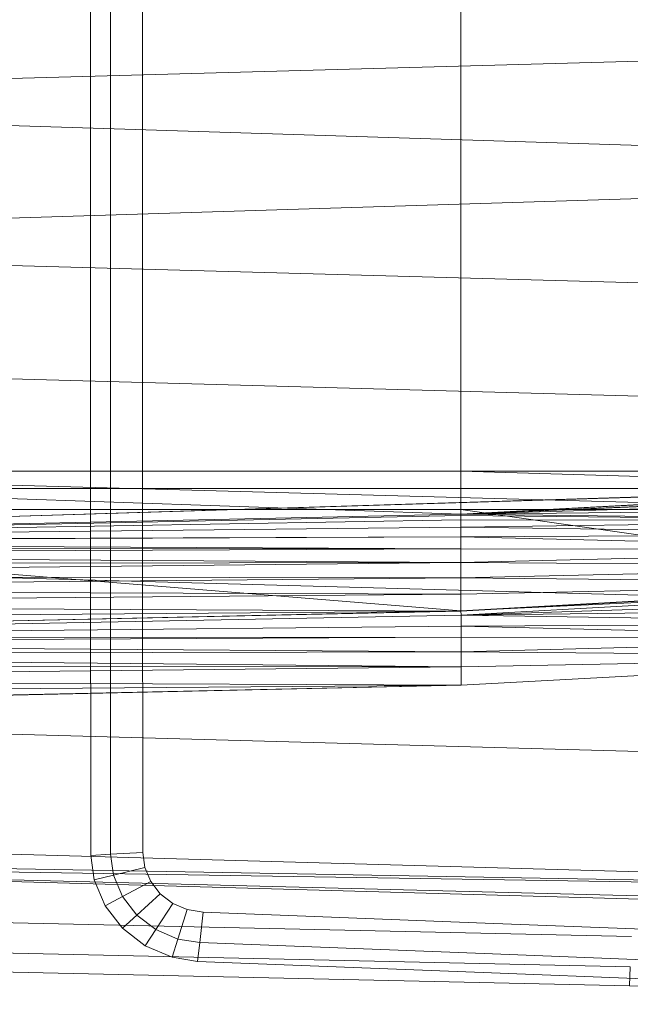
# Model space of a CAD drawing. Header units: metres. Extents: x 397.7 to 427.5, y 12.7 to 28.4.
# Tile 48 of 85: x 407.736 to 407.872, y 26.125 to 26.345. Entities that reach past the tile are written whole.
import ezdxf

# ---------------------------------------------------------------- set-up
doc = ezdxf.new("R2010")
doc.units = ezdxf.units.M
doc.layers.add('A-DETL-____-MBND', color=7, linetype='Continuous', lineweight=18)

# ---------------------------------------------------------------- blocks, each defined once
blk = doc.blocks.new('Family - Inodor P4-153813-07_PCI_P4')
at = {"layer": 'A-DETL-____-MBND', "color": 253, "true_color": 0xaaaaaa}
for p, q in [((0.19876, 0.12377), (0.19876, 0.27623)), ((0.19876, 0.12377), (0.19876, 0.27623)), ((0.2032, 0.12377), (0.2032, 0.27623)), ((0.2032, 0.12377), (0.2032, 0.27623)), ((0.2104, 0.27622), (0.2104, 0.12377)), ((0.2104, 0.27622), (0.2104, 0.12377)), ((0.2104, 0.27622), (0.2104, 0.12377)), ((0.2104, 0.12377), (0.2104, 0.27622)), ((0.28176, 0.26697), (0.28176, 0.13288)), ((0.28176, 0.13288), (0.28176, 0.26697)), ((0.28176, 0.13288), (0.28176, 0.26697)), ((0.28176, 0.13288), (0.28176, 0.26697)), ((0.51095, 0.22997), (0.00127, 0.2159)), ((0.51095, 0.19991), (0.00127, 0.2159)), ((0.51095, 0.19991), (0.00127, 0.18393)), ((0.51095, 0.16986), (0.00127, 0.18393)), ((0.51095, 0.14444), (0.00127, 0.15852)), ((0.51095, 0.12067), (0.00127, 0.13475)), ((0.52327, 0.1334), (0.00127, 0.11723)), ((0.00186, 0.13288), (0.28176, 0.13288)), ((0.28176, 0.13288), (0.00186, 0.13288)), ((0.28176, 0.13288), (0.00186, 0.13288)), ((0.28176, 0.13288), (0.00186, 0.13288)), ((0.28176, 0.12326), (0.00186, 0.13288)), ((0.28176, 0.12326), (0.00186, 0.13288)), ((0.00187, 0.11726), (0.52327, 0.1334)), ((0.00187, 0.11726), (0.52327, 0.1334)), ((0.00187, 0.11726), (0.51154, 0.13288)), ((0.00187, 0.11726), (0.51154, 0.13288)), ((0.28176, 0.13288), (0.39665, 0.13288)), ((0.28176, 0.13288), (0.28176, 0.12899)), ((0.39665, 0.13288), (0.28176, 0.13288)), ((0.28176, 0.12899), (0.28176, 0.13288)), ((0.39665, 0.13288), (0.28176, 0.13288)), ((0.28176, 0.13288), (0.28176, 0.12326)), ((0.39665, 0.1296), (0.28176, 0.13288)), ((0.39665, 0.13288), (0.28176, 0.13288)), ((0.39665, 0.1296), (0.28176, 0.13288)), ((0.28176, 0.12326), (0.28176, 0.13288)), ((0.28176, 0.12326), (0.51154, 0.13288)), ((0.28176, 0.12326), (0.51154, 0.13288)), ((0.00186, 0.12899), (0.28176, 0.12899)), ((0.28176, 0.12899), (0.00186, 0.12899)), ((0.39665, 0.1296), (0.28176, 0.12326)), ((0.28176, 0.12326), (0.39665, 0.1296)), ((0.28176, 0.12326), (0.39665, 0.1296)), ((0.28176, 0.12326), (0.39665, 0.1296)), ((0.39665, 0.12929), (0.28176, 0.12326)), ((0.28176, 0.12326), (0.39665, 0.12929)), ((0.28176, 0.12899), (0.39665, 0.12899)), ((0.28176, 0.12899), (0.28176, 0.12431)), ((0.39665, 0.12899), (0.28176, 0.12899)), ((0.28176, 0.12431), (0.28176, 0.12899)), ((0.39665, 0.12831), (0.28176, 0.12326)), ((0.28176, 0.12326), (0.39665, 0.12831)), ((0.39665, 0.12671), (0.28176, 0.12326)), ((0.28176, 0.12326), (0.39665, 0.12671)), ((0.00186, 0.12431), (0.28176, 0.12431)), ((0.28176, 0.12431), (0.00186, 0.12431)), ((0.28175, 0.10165), (0.00186, 0.12431)), ((0.28175, 0.10165), (0.00186, 0.12431)), ((0.1988, 0.04683), (0.19876, 0.12377)), ((0.1988, 0.04683), (0.19876, 0.12377)), ((0.20325, 0.0471), (0.2032, 0.12377)), ((0.20325, 0.0471), (0.2032, 0.12377)), ((0.2104, 0.12377), (0.21044, 0.04754)), ((0.2104, 0.12377), (0.21044, 0.04754)), ((0.2104, 0.12377), (0.21044, 0.04754)), ((0.21044, 0.04754), (0.2104, 0.12377)), ((0.28176, 0.12431), (0.28175, 0.10165)), ((0.28175, 0.10165), (0.28176, 0.12431)), ((0.39665, 0.12454), (0.28176, 0.12326)), ((0.28176, 0.12326), (0.39665, 0.12454)), ((0.28176, 0.12431), (0.39665, 0.12431)), ((0.39665, 0.12431), (0.28176, 0.12431)), ((0.39665, 0.10799), (0.28176, 0.12431)), ((0.39665, 0.10799), (0.28176, 0.12431)), ((0.28176, 0.12326), (0.00187, 0.11726)), ((0.00187, 0.11726), (0.28176, 0.12326)), ((0.00187, 0.11726), (0.28176, 0.12326)), ((0.00187, 0.11726), (0.28176, 0.12326)), ((0.28176, 0.12295), (0.00187, 0.11726)), ((0.00187, 0.11726), (0.28176, 0.12295)), ((0.28176, 0.12197), (0.00187, 0.11726)), ((0.00187, 0.11726), (0.28176, 0.12197)), ((0.39665, 0.12186), (0.28176, 0.12326)), ((0.39665, 0.12186), (0.28176, 0.12326)), ((0.28176, 0.12295), (0.28176, 0.12326)), ((0.28176, 0.12295), (0.28176, 0.12326)), ((0.39665, 0.12186), (0.28176, 0.12295)), ((0.39665, 0.12186), (0.28176, 0.12295)), ((0.28176, 0.12197), (0.28176, 0.12295)), ((0.28176, 0.12197), (0.28176, 0.12295)), ((0.39665, 0.12186), (0.28176, 0.12197)), ((0.39665, 0.12186), (0.28176, 0.12197)), ((0.28176, 0.12037), (0.28176, 0.12197)), ((0.28176, 0.12037), (0.28176, 0.12197)), ((0.39665, 0.12186), (0.28176, 0.12037)), ((0.28176, 0.12037), (0.39665, 0.12186)), ((0.28176, 0.12037), (0.00187, 0.11726)), ((0.00187, 0.11726), (0.28176, 0.12037)), ((0.39665, 0.11876), (0.28176, 0.12037)), ((0.39665, 0.11876), (0.28176, 0.12037)), ((0.28176, 0.11819), (0.28176, 0.12037)), ((0.28176, 0.11819), (0.28176, 0.12037)), ((0.28176, 0.11819), (0.00187, 0.11726)), ((0.00187, 0.11694), (0.28176, 0.11819)), ((0.00187, 0.11726), (0.28176, 0.11819)), ((0.00187, 0.11694), (0.28176, 0.11819)), ((0.28176, 0.11552), (0.00187, 0.11694)), ((0.28176, 0.11552), (0.00187, 0.11694)), ((0.39665, 0.11876), (0.28176, 0.11819)), ((0.28176, 0.11819), (0.39665, 0.11876)), ((0.39665, 0.11533), (0.28176, 0.11819)), ((0.28176, 0.11552), (0.28176, 0.11819)), ((0.39665, 0.11533), (0.28176, 0.11819)), ((0.28176, 0.11552), (0.28176, 0.11819)), ((0.28176, 0.11552), (0.00187, 0.11596)), ((0.28176, 0.11552), (0.00187, 0.11596)), ((0.28176, 0.11552), (0.00187, 0.11436)), ((0.00187, 0.11436), (0.28176, 0.11552)), ((0.39665, 0.11533), (0.28176, 0.11552)), ((0.39665, 0.11533), (0.28176, 0.11552)), ((0.28176, 0.11242), (0.28176, 0.11552)), ((0.28176, 0.11242), (0.28176, 0.11552)), ((0.39665, 0.11533), (0.28176, 0.11242)), ((0.28176, 0.11242), (0.39665, 0.11533)), ((0.51095, 0.09991), (0.00127, 0.11399)), ((0.28176, 0.11242), (0.00187, 0.11436)), ((0.28176, 0.11242), (0.00187, 0.11436)), ((0.28176, 0.11242), (0.00187, 0.11219)), ((0.00187, 0.10951), (0.28176, 0.11242)), ((0.00187, 0.11219), (0.28176, 0.11242)), ((0.00187, 0.10951), (0.28176, 0.11242)), ((0.39665, 0.11167), (0.28176, 0.11242)), ((0.39665, 0.11167), (0.28176, 0.11242)), ((0.28176, 0.10898), (0.28176, 0.11242)), ((0.28176, 0.10898), (0.28176, 0.11242)), ((0.39665, 0.11167), (0.28176, 0.10898)), ((0.28176, 0.10898), (0.39665, 0.11167)), ((0.28176, 0.10898), (0.00187, 0.10951)), ((0.28176, 0.10898), (0.00187, 0.10951)), ((0.28176, 0.10898), (0.00187, 0.10641)), ((0.00187, 0.10641), (0.28176, 0.10898)), ((0.39665, 0.1079), (0.28176, 0.10898)), ((0.39665, 0.1079), (0.28176, 0.10898)), ((0.28176, 0.10533), (0.28176, 0.10898)), ((0.28176, 0.10533), (0.28176, 0.10898)), ((0.28176, 0.10533), (0.00187, 0.10641)), ((0.28176, 0.10533), (0.00187, 0.10641)), ((0.39665, 0.10799), (0.28175, 0.10165)), ((0.28175, 0.10165), (0.39665, 0.10799)), ((0.3967, 0.10699), (0.28175, 0.10165)), ((0.28175, 0.10165), (0.3967, 0.10699)), ((0.39665, 0.1079), (0.28176, 0.10533)), ((0.28176, 0.10156), (0.39665, 0.1079)), ((0.28176, 0.10533), (0.39665, 0.1079)), ((0.28181, 0.10065), (0.3967, 0.10699)), ((0.28181, 0.10065), (0.3967, 0.10699)), ((0.28176, 0.10533), (0.00187, 0.10298)), ((0.00187, 0.10298), (0.28176, 0.10533)), ((0.28176, 0.10156), (0.28176, 0.10533)), ((0.28176, 0.10156), (0.28176, 0.10533)), ((0.3967, 0.10454), (0.28181, 0.10065)), ((0.28181, 0.10065), (0.3967, 0.10454)), ((0.28176, 0.10156), (0.00127, 0.09542)), ((0.28176, 0.10156), (0.00187, 0.10298)), ((0.28176, 0.10156), (0.00187, 0.10298)), ((0.28176, 0.10156), (0.00187, 0.09932)), ((0.00187, 0.09555), (0.28176, 0.10156)), ((0.00187, 0.09932), (0.28176, 0.10156)), ((0.00187, 0.09555), (0.28176, 0.10156)), ((0.28175, 0.10165), (0.00192, 0.09531)), ((0.00192, 0.09531), (0.28175, 0.10165)), ((0.28181, 0.10065), (0.28175, 0.10165)), ((0.28181, 0.10065), (0.28175, 0.10165)), ((0.3967, 0.1021), (0.28181, 0.10065)), ((0.28181, 0.10065), (0.3967, 0.1021)), ((0.28181, 0.10065), (0.00192, 0.09531)), ((0.00192, 0.09531), (0.28181, 0.10065)), ((0.3967, 0.09882), (0.28181, 0.10065)), ((0.3967, 0.09882), (0.28181, 0.10065)), ((0.28181, 0.0982), (0.28181, 0.10065)), ((0.28181, 0.0982), (0.28181, 0.10065)), ((0.28181, 0.0982), (0.00192, 0.09531)), ((0.00192, 0.09531), (0.28181, 0.0982)), ((0.3967, 0.09882), (0.28181, 0.0982)), ((0.28181, 0.0982), (0.3967, 0.09882)), ((0.3967, 0.0954), (0.28181, 0.0982)), ((0.3967, 0.0954), (0.28181, 0.0982)), ((0.28181, 0.09576), (0.28181, 0.0982)), ((0.28181, 0.09576), (0.28181, 0.0982)), ((0.28181, 0.09576), (0.00192, 0.09531)), ((0.00192, 0.09431), (0.28181, 0.09576)), ((0.00192, 0.09531), (0.28181, 0.09576)), ((0.00192, 0.09431), (0.28181, 0.09576)), ((0.3967, 0.0954), (0.28181, 0.09576)), ((0.3967, 0.0954), (0.28181, 0.09576)), ((0.28181, 0.09248), (0.28181, 0.09576)), ((0.28181, 0.09248), (0.28181, 0.09576)), ((0.3967, 0.0954), (0.28181, 0.09248)), ((0.28181, 0.09248), (0.3967, 0.0954)), ((0.28181, 0.09248), (0.00192, 0.09431)), ((0.28181, 0.09248), (0.00192, 0.09431)), ((0.28181, 0.09248), (0.00192, 0.09185)), ((0.00192, 0.09185), (0.28181, 0.09248)), ((0.28181, 0.08906), (0.00192, 0.09185)), ((0.28181, 0.08906), (0.00192, 0.09185)), ((0.39671, 0.09131), (0.28181, 0.09248)), ((0.28181, 0.08906), (0.28181, 0.09248)), ((0.39671, 0.09131), (0.28181, 0.09248)), ((0.28181, 0.08906), (0.28181, 0.09248)), ((0.39671, 0.09131), (0.28181, 0.08906)), ((0.28181, 0.08497), (0.39671, 0.09131)), ((0.28181, 0.08906), (0.39671, 0.09131)), ((0.28181, 0.08906), (0.00192, 0.08942)), ((0.28181, 0.08906), (0.00192, 0.08942)), ((0.28181, 0.08906), (0.00192, 0.08614)), ((0.00192, 0.08614), (0.28181, 0.08906)), ((0.28181, 0.08497), (0.28181, 0.08906)), ((0.28181, 0.08497), (0.28181, 0.08906)), ((0.28181, 0.08497), (0.00192, 0.08614)), ((0.28181, 0.08497), (0.00192, 0.08614)), ((0.28181, 0.08497), (0.00127, 0.07882)), ((0.28181, 0.08497), (0.00192, 0.08272)), ((0.00192, 0.07896), (0.28181, 0.08497)), ((0.00192, 0.08272), (0.28181, 0.08497)), ((0.00192, 0.07896), (0.28181, 0.08497)), ((0.51095, 0.06488), (0.00127, 0.07896)), ((0.51095, 0.03799), (0.00127, 0.05207)), ((0.51095, 0.03799), (0.00127, 0.04712)), ((0.20325, 0.0471), (0.1988, 0.04683)), ((0.1988, 0.04683), (0.20325, 0.0471)), ((0.19954, 0.04135), (0.1988, 0.04683)), ((0.19954, 0.04135), (0.1988, 0.04683)), ((0.21044, 0.04754), (0.20325, 0.0471)), ((0.20325, 0.0471), (0.21044, 0.04754)), ((0.20388, 0.04242), (0.20325, 0.0471)), ((0.20388, 0.04242), (0.20325, 0.0471)), ((0.21044, 0.04754), (0.2109, 0.04416)), ((0.21044, 0.04754), (0.2109, 0.04416)), ((0.21044, 0.04754), (0.2109, 0.04416)), ((0.2109, 0.04416), (0.21044, 0.04754)), ((0.51095, 0.03799), (0.00127, 0.04594)), ((0.51095, 0.03305), (0.00127, 0.04594)), ((0.51095, 0.03186), (0.00127, 0.04594)), ((0.2109, 0.04416), (0.20388, 0.04242)), ((0.20388, 0.04242), (0.2109, 0.04416)), ((0.2109, 0.04416), (0.21224, 0.041)), ((0.2109, 0.04416), (0.21224, 0.041)), ((0.2109, 0.04416), (0.21224, 0.041)), ((0.21224, 0.041), (0.2109, 0.04416)), ((0.20388, 0.04242), (0.19954, 0.04135)), ((0.19954, 0.04135), (0.20388, 0.04242)), ((0.20591, 0.03763), (0.20388, 0.04242)), ((0.20591, 0.03763), (0.20388, 0.04242)), ((0.20199, 0.03555), (0.19954, 0.04135)), ((0.20199, 0.03555), (0.19954, 0.04135)), ((0.21224, 0.041), (0.20591, 0.03763)), ((0.20591, 0.03763), (0.21224, 0.041)), ((0.21224, 0.041), (0.21437, 0.03826)), ((0.21224, 0.041), (0.21437, 0.03826)), ((0.21224, 0.041), (0.21437, 0.03826)), ((0.21437, 0.03826), (0.21224, 0.041)), ((0.20591, 0.03763), (0.20199, 0.03555)), ((0.20199, 0.03555), (0.20591, 0.03763)), ((0.20914, 0.03349), (0.20591, 0.03763)), ((0.20914, 0.03349), (0.20591, 0.03763)), ((0.21437, 0.03826), (0.20914, 0.03349)), ((0.20914, 0.03349), (0.21437, 0.03826)), ((0.21437, 0.03826), (0.21716, 0.03612)), ((0.21437, 0.03826), (0.21716, 0.03612)), ((0.21437, 0.03826), (0.21716, 0.03612)), ((0.21716, 0.03612), (0.21437, 0.03826)), ((0.00056, 0.03582), (0.31998, 0.0287)), ((0.00056, 0.03582), (0.31998, 0.0287)), ((0.2059, 0.03054), (0.20199, 0.03555)), ((0.2059, 0.03054), (0.20199, 0.03555)), ((0.21716, 0.03612), (0.21337, 0.03025)), ((0.21337, 0.03025), (0.21716, 0.03612)), ((0.21716, 0.03612), (0.22043, 0.03472)), ((0.21716, 0.03612), (0.22043, 0.03472)), ((0.21716, 0.03612), (0.22043, 0.03472)), ((0.22043, 0.03472), (0.21716, 0.03612)), ((0.20914, 0.03349), (0.2059, 0.03054)), ((0.2059, 0.03054), (0.20914, 0.03349)), ((0.21337, 0.03025), (0.20914, 0.03349)), ((0.21337, 0.03025), (0.20914, 0.03349)), ((0.22043, 0.03472), (0.21832, 0.02813)), ((0.21832, 0.02813), (0.22043, 0.03472)), ((0.22043, 0.03472), (0.22397, 0.03415)), ((0.22043, 0.03472), (0.22397, 0.03415)), ((0.22043, 0.03472), (0.22397, 0.03415)), ((0.22397, 0.03415), (0.22043, 0.03472)), ((0.22397, 0.03415), (0.22322, 0.02734)), ((0.22322, 0.02734), (0.22397, 0.03415)), ((0.22397, 0.03415), (0.28722, 0.03169)), ((0.22397, 0.03415), (0.28722, 0.03169)), ((0.22397, 0.03415), (0.28722, 0.03169)), ((0.28722, 0.03169), (0.22397, 0.03415)), ((0.28722, 0.03169), (0.41372, 0.02678)), ((0.28722, 0.03169), (0.41372, 0.02678)), ((0.28722, 0.03169), (0.41372, 0.02678)), ((0.41372, 0.02678), (0.28722, 0.03169)), ((0.00022, 0.02899), (0.31971, 0.02187)), ((0.00022, 0.02899), (0.31971, 0.02187)), ((0.21102, 0.02662), (0.2059, 0.03054)), ((0.21102, 0.02662), (0.2059, 0.03054)), ((0.21337, 0.03025), (0.21102, 0.02662)), ((0.21102, 0.02662), (0.21337, 0.03025)), ((0.21832, 0.02813), (0.21337, 0.03025)), ((0.21832, 0.02813), (0.21337, 0.03025)), ((0.21701, 0.02405), (0.21102, 0.02662)), ((0.21701, 0.02405), (0.21102, 0.02662)), ((0.21832, 0.02813), (0.21701, 0.02405)), ((0.21701, 0.02405), (0.21832, 0.02813)), ((0.22322, 0.02734), (0.21832, 0.02813)), ((0.22322, 0.02734), (0.21832, 0.02813)), ((0.22322, 0.02734), (0.22275, 0.02313)), ((0.22275, 0.02313), (0.22322, 0.02734)), ((0.28693, 0.02486), (0.22322, 0.02734)), ((0.28693, 0.02486), (0.22322, 0.02734)), ((0, 0.02477), (0.31954, 0.01764)), ((0, 0.02477), (0.31954, 0.01764)), ((0.41343, 0.01995), (0.28693, 0.02486)), ((0.41343, 0.01995), (0.28693, 0.02486)), ((0.22275, 0.02313), (0.21701, 0.02405)), ((0.22275, 0.02313), (0.21701, 0.02405)), ((0.28674, 0.02064), (0.22275, 0.02313)), ((0.28674, 0.02064), (0.22275, 0.02313)), ((0.41325, 0.01573), (0.28674, 0.02064)), ((0.41325, 0.01573), (0.28674, 0.02064)), ((0.31971, 0.02187), (0.31954, 0.01764)), ((0.31954, 0.01764), (0.31971, 0.02187)), ((0.31954, 0.01764), (0.47654, 0.01351)), ((0.31954, 0.01764), (0.47654, 0.01351))]:
    blk.add_line(p, q, dxfattribs=at)
blk = doc.blocks.new('LONDR55-XX_ZZ-ARQ-CAA-M3D-Londres55_ifc-1-07_PCI_P4')
at = {"layer": 'A-DETL-____-MBND', "color": 253, "lineweight": 18, "true_color": 0xaaaaaa}
blk.add_blockref('Family - Inodor P4-153813-07_PCI_P4', (407.55268, 26.11126), dxfattribs=at)

msp = doc.modelspace()

# ---------------------------------------------------------------- block references
at = {"lineweight": 5}
msp.add_blockref('LONDR55-XX_ZZ-ARQ-CAA-M3D-Londres55_ifc-1-07_PCI_P4', (0, 0), dxfattribs=at)

doc.saveas('drawing.dxf')
